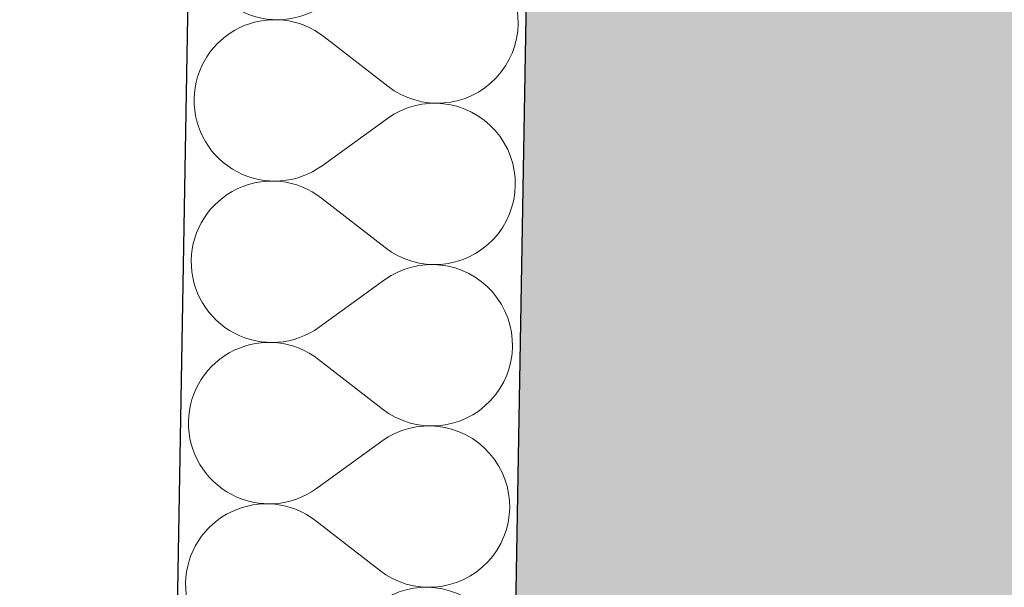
# Model space of a CAD drawing. Header units: millimetres. Extents: x -23738 to 4435, y -2716 to 20653.
# Tile 31 of 160: x -20642 to -20177, y 4624 to 4892. Entities that reach past the tile are written whole.
import ezdxf

# ---------------------------------------------------------------- set-up
doc = ezdxf.new("R2010")
doc.units = ezdxf.units.MM
doc.header["$MEASUREMENT"] = 0
doc.linetypes.add('Wipeout_Contour', pattern=[1000, 0, -1000])
for name, color, linetype in [('9._POHLED ZÁPADNÍ_2_Konstrukce - nosné', 7, 'Continuous'), ('9._POHLED ZÁPADNÍ_2_Nové_Konstrukce - nosné', 7, 'Continuous'), ('9._POHLED ZÁPADNÍ_2_Nové_Výplně – Řezové', 7, 'Continuous'), ('9._POHLED ZÁPADNÍ_2_Výplně – Řezové', 7, 'Continuous'), ('9._POHLED ZÁPADNÍ_2_VÝTAH VAR 1', 7, 'Continuous')]:
    doc.layers.add(name, color=color, linetype=linetype)

# ---------------------------------------------------------------- blocks, each defined once
blk = doc.blocks.new('*X4', base_point=(-24533.14, -6254.22))
at = {"layer": '9._POHLED ZÁPADNÍ_2_Nové_Výplně – Řezové', "color": 21, "linetype": 'Continuous', "lineweight": 20, "true_color": 0xffaaaa}
for p, q in [((-20526.26, 4891.5), (-20528.95, 4891.07)), ((-20523.55, 4891.74), (-20526.26, 4891.5)), ((-20520.83, 4891.79), (-20523.55, 4891.74)), ((-20518.12, 4891.65), (-20520.83, 4891.79)), ((-20515.42, 4891.31), (-20518.12, 4891.65)), ((-20406.59, 4889.8), (-20406.64, 4892.52)), ((-20539.18, 4887.46), (-20541.54, 4886.11)), ((-20536.73, 4888.63), (-20539.18, 4887.46)), ((-20534.19, 4889.63), (-20536.73, 4888.63)), ((-20531.6, 4890.44), (-20534.19, 4889.63)), ((-20528.95, 4891.07), (-20531.6, 4890.44)), ((-20512.75, 4890.77), (-20515.42, 4891.31)), ((-20510.13, 4890.05), (-20512.75, 4890.77)), ((-20507.56, 4889.15), (-20510.13, 4890.05)), ((-20505.07, 4888.06), (-20507.56, 4889.15)), ((-20502.66, 4886.8), (-20505.07, 4888.06)), ((-20500.34, 4885.37), (-20502.66, 4886.8)), ((-20407.07, 4884.38), (-20406.74, 4887.08)), ((-20406.74, 4887.08), (-20406.59, 4889.8)), ((-20545.95, 4882.93), (-20547.98, 4881.11)), ((-20543.81, 4884.6), (-20545.95, 4882.93)), ((-20541.54, 4886.11), (-20543.81, 4884.6)), ((-20498.14, 4883.78), (-20500.34, 4885.37)), ((-20468.07, 4860.39), (-20498.14, 4883.78)), ((-20407.6, 4881.72), (-20407.07, 4884.38)), ((-20549.87, 4879.16), (-20551.61, 4877.07)), ((-20547.98, 4881.11), (-20549.87, 4879.16)), ((-20409.23, 4876.53), (-20408.32, 4879.09)), ((-20408.32, 4879.09), (-20407.6, 4881.72)), ((-20553.2, 4874.86), (-20554.63, 4872.55)), ((-20551.61, 4877.07), (-20553.2, 4874.86)), ((-20411.57, 4871.62), (-20410.31, 4874.03)), ((-20410.31, 4874.03), (-20409.23, 4876.53)), ((-20555.89, 4870.14), (-20556.98, 4867.64)), ((-20554.63, 4872.55), (-20555.89, 4870.14)), ((-20414.59, 4867.1), (-20413, 4869.31)), ((-20413, 4869.31), (-20411.57, 4871.62)), ((-20557.88, 4865.08), (-20558.6, 4862.45)), ((-20556.98, 4867.64), (-20557.88, 4865.08)), ((-20418.23, 4863.05), (-20416.34, 4865.01)), ((-20416.34, 4865.01), (-20414.59, 4867.1)), ((-20559.13, 4859.78), (-20559.47, 4857.08)), ((-20558.6, 4862.45), (-20559.13, 4859.78)), ((-20468.07, 4860.39), (-20465.86, 4858.8)), ((-20424.66, 4858.05), (-20422.4, 4859.57)), ((-20422.4, 4859.57), (-20420.25, 4861.24)), ((-20420.25, 4861.24), (-20418.23, 4863.05)), ((-20559.47, 4857.08), (-20559.61, 4854.37)), ((-20559.61, 4854.37), (-20559.56, 4851.65)), ((-20465.86, 4858.8), (-20463.55, 4857.37)), ((-20463.55, 4857.37), (-20461.14, 4856.11)), ((-20461.14, 4856.11), (-20458.64, 4855.02)), ((-20458.64, 4855.02), (-20456.08, 4854.11)), ((-20434.61, 4853.73), (-20432.01, 4854.54)), ((-20432.01, 4854.54), (-20429.48, 4855.53)), ((-20429.48, 4855.53), (-20427.02, 4856.71)), ((-20427.02, 4856.71), (-20424.66, 4858.05)), ((-20559.56, 4851.65), (-20559.32, 4848.94)), ((-20458.73, 4850.2), (-20461.26, 4849.2)), ((-20456.13, 4851.01), (-20458.73, 4850.2)), ((-20453.48, 4851.64), (-20456.13, 4851.01)), ((-20456.08, 4854.11), (-20453.45, 4853.39)), ((-20450.8, 4852.08), (-20453.48, 4851.64)), ((-20453.45, 4853.39), (-20450.78, 4852.86)), ((-20448.09, 4852.32), (-20450.8, 4852.08)), ((-20450.78, 4852.86), (-20448.09, 4852.52)), ((-20448.09, 4852.52), (-20445.37, 4852.38)), ((-20445.37, 4852.38), (-20448.09, 4852.32)), ((-20445.37, 4852.38), (-20442.65, 4852.42)), ((-20442.65, 4852.23), (-20445.37, 4852.38)), ((-20442.65, 4852.42), (-20439.94, 4852.67)), ((-20439.95, 4851.9), (-20442.65, 4852.23)), ((-20437.28, 4851.37), (-20439.95, 4851.9)), ((-20439.94, 4852.67), (-20437.25, 4853.1)), ((-20434.66, 4850.65), (-20437.28, 4851.37)), ((-20437.25, 4853.1), (-20434.61, 4853.73)), ((-20432.09, 4849.75), (-20434.66, 4850.65)), ((-20429.6, 4848.66), (-20432.09, 4849.75)), ((-20559.32, 4848.94), (-20558.88, 4846.25)), ((-20558.88, 4846.25), (-20558.26, 4843.61)), ((-20468.33, 4845.16), (-20499.2, 4822.83)), ((-20466.07, 4846.67), (-20468.33, 4845.16)), ((-20463.71, 4848.02), (-20466.07, 4846.67)), ((-20461.26, 4849.2), (-20463.71, 4848.02)), ((-20427.19, 4847.41), (-20429.6, 4848.66)), ((-20424.87, 4845.98), (-20427.19, 4847.41)), ((-20422.66, 4844.39), (-20424.87, 4845.98)), ((-20558.26, 4843.61), (-20557.44, 4841.01)), ((-20557.44, 4841.01), (-20556.44, 4838.48)), ((-20420.57, 4842.65), (-20422.66, 4844.39)), ((-20418.61, 4840.76), (-20420.57, 4842.65)), ((-20416.79, 4838.74), (-20418.61, 4840.76)), ((-20556.44, 4838.48), (-20555.27, 4836.02)), ((-20555.27, 4836.02), (-20553.92, 4833.66)), ((-20415.12, 4836.59), (-20416.79, 4838.74)), ((-20413.61, 4834.33), (-20415.12, 4836.59)), ((-20553.92, 4833.66), (-20552.41, 4831.4)), ((-20552.41, 4831.4), (-20550.74, 4829.25)), ((-20412.26, 4831.96), (-20413.61, 4834.33)), ((-20411.09, 4829.51), (-20412.26, 4831.96)), ((-20550.74, 4829.25), (-20548.92, 4827.23)), ((-20548.92, 4827.23), (-20546.96, 4825.34)), ((-20410.09, 4826.98), (-20411.09, 4829.51)), ((-20409.28, 4824.38), (-20410.09, 4826.98)), ((-20546.96, 4825.34), (-20544.87, 4823.6)), ((-20544.87, 4823.6), (-20542.66, 4822.01)), ((-20542.66, 4822.01), (-20540.35, 4820.58)), ((-20501.46, 4821.32), (-20499.2, 4822.83)), ((-20408.65, 4821.74), (-20409.28, 4824.38)), ((-20408.21, 4819.05), (-20408.65, 4821.74)), ((-20540.35, 4820.58), (-20537.93, 4819.32)), ((-20537.93, 4819.32), (-20535.44, 4818.24)), ((-20535.44, 4818.24), (-20532.87, 4817.34)), ((-20532.87, 4817.34), (-20530.25, 4816.62)), ((-20511.4, 4816.98), (-20508.81, 4817.79)), ((-20508.81, 4817.79), (-20506.28, 4818.79)), ((-20506.28, 4818.79), (-20503.82, 4819.97)), ((-20503.82, 4819.97), (-20501.46, 4821.32)), ((-20407.97, 4816.34), (-20408.21, 4819.05)), ((-20538.05, 4812.45), (-20540.51, 4811.28)), ((-20535.52, 4813.45), (-20538.05, 4812.45)), ((-20532.93, 4814.26), (-20535.52, 4813.45)), ((-20530.28, 4814.89), (-20532.93, 4814.26)), ((-20527.59, 4815.32), (-20530.28, 4814.89)), ((-20530.25, 4816.62), (-20527.58, 4816.09)), ((-20524.88, 4815.57), (-20527.59, 4815.32)), ((-20527.58, 4816.09), (-20524.88, 4815.76)), ((-20524.88, 4815.76), (-20522.16, 4815.61)), ((-20522.16, 4815.61), (-20524.88, 4815.57)), ((-20522.16, 4815.61), (-20519.44, 4815.66)), ((-20519.45, 4815.47), (-20522.16, 4815.61)), ((-20516.75, 4815.13), (-20519.45, 4815.47)), ((-20519.44, 4815.66), (-20516.73, 4815.91)), ((-20514.08, 4814.6), (-20516.75, 4815.13)), ((-20516.73, 4815.91), (-20514.05, 4816.35)), ((-20511.46, 4813.88), (-20514.08, 4814.6)), ((-20514.05, 4816.35), (-20511.4, 4816.98)), ((-20508.89, 4812.97), (-20511.46, 4813.88)), ((-20506.4, 4811.88), (-20508.89, 4812.97)), ((-20408.06, 4810.9), (-20407.92, 4813.62)), ((-20407.92, 4813.62), (-20407.97, 4816.34)), ((-20545.13, 4808.42), (-20547.28, 4806.75)), ((-20542.87, 4809.93), (-20545.13, 4808.42)), ((-20540.51, 4811.28), (-20542.87, 4809.93)), ((-20503.99, 4810.62), (-20506.4, 4811.88)), ((-20501.67, 4809.19), (-20503.99, 4810.62)), ((-20499.47, 4807.6), (-20501.67, 4809.19)), ((-20408.93, 4805.54), (-20408.4, 4808.21)), ((-20408.4, 4808.21), (-20408.06, 4810.9)), ((-20549.31, 4804.94), (-20551.2, 4802.98)), ((-20547.28, 4806.75), (-20549.31, 4804.94)), ((-20469.39, 4784.21), (-20499.47, 4807.6)), ((-20409.65, 4802.91), (-20408.93, 4805.54)), ((-20554.53, 4798.68), (-20555.96, 4796.37)), ((-20552.94, 4800.89), (-20554.53, 4798.68)), ((-20551.2, 4802.98), (-20552.94, 4800.89)), ((-20411.64, 4797.85), (-20410.55, 4800.35)), ((-20410.55, 4800.35), (-20409.65, 4802.91)), ((-20557.22, 4793.96), (-20558.31, 4791.46)), ((-20555.96, 4796.37), (-20557.22, 4793.96)), ((-20414.33, 4793.13), (-20412.9, 4795.44)), ((-20412.9, 4795.44), (-20411.64, 4797.85)), ((-20558.31, 4791.46), (-20559.21, 4788.9)), ((-20417.66, 4788.83), (-20415.92, 4790.92)), ((-20415.92, 4790.92), (-20414.33, 4793.13)), ((-20559.93, 4786.27), (-20560.46, 4783.6)), ((-20559.21, 4788.9), (-20559.93, 4786.27)), ((-20423.73, 4783.39), (-20421.58, 4785.06)), ((-20421.58, 4785.06), (-20419.55, 4786.87)), ((-20419.55, 4786.87), (-20417.66, 4788.83)), ((-20560.8, 4780.91), (-20560.94, 4778.19)), ((-20560.46, 4783.6), (-20560.8, 4780.91)), ((-20469.39, 4784.21), (-20467.19, 4782.62)), ((-20467.19, 4782.62), (-20464.87, 4781.19)), ((-20464.87, 4781.19), (-20462.46, 4779.93)), ((-20462.46, 4779.93), (-20459.97, 4778.84)), ((-20430.81, 4779.36), (-20428.35, 4780.53)), ((-20428.35, 4780.53), (-20425.99, 4781.88)), ((-20425.99, 4781.88), (-20423.73, 4783.39)), ((-20560.94, 4778.19), (-20560.89, 4775.47)), ((-20560.89, 4775.47), (-20560.65, 4772.76)), ((-20459.97, 4778.84), (-20457.4, 4777.93)), ((-20454.81, 4775.46), (-20457.46, 4774.83)), ((-20457.4, 4777.93), (-20454.78, 4777.21)), ((-20452.13, 4775.9), (-20454.81, 4775.46)), ((-20454.78, 4777.21), (-20452.11, 4776.68)), ((-20449.42, 4776.15), (-20452.13, 4775.9)), ((-20452.11, 4776.68), (-20449.41, 4776.34)), ((-20446.7, 4776.2), (-20449.42, 4776.15)), ((-20449.41, 4776.34), (-20446.7, 4776.2)), ((-20446.7, 4776.2), (-20443.98, 4776.24)), ((-20443.98, 4776.05), (-20446.7, 4776.2)), ((-20443.98, 4776.24), (-20441.27, 4776.49)), ((-20441.28, 4775.72), (-20443.98, 4776.05)), ((-20438.61, 4775.19), (-20441.28, 4775.72)), ((-20441.27, 4776.49), (-20438.58, 4776.92)), ((-20435.99, 4774.47), (-20438.61, 4775.19)), ((-20438.58, 4776.92), (-20435.93, 4777.55)), ((-20435.93, 4777.55), (-20433.34, 4778.36)), ((-20433.34, 4778.36), (-20430.81, 4779.36)), ((-20560.65, 4772.76), (-20560.21, 4770.07)), ((-20465.04, 4771.84), (-20467.4, 4770.49)), ((-20462.58, 4773.02), (-20465.04, 4771.84)), ((-20460.05, 4774.02), (-20462.58, 4773.02)), ((-20457.46, 4774.83), (-20460.05, 4774.02)), ((-20433.42, 4773.57), (-20435.99, 4774.47)), ((-20430.93, 4772.49), (-20433.42, 4773.57)), ((-20428.51, 4771.23), (-20430.93, 4772.49)), ((-20426.2, 4769.8), (-20428.51, 4771.23)), ((-20560.21, 4770.07), (-20559.58, 4767.43)), ((-20559.58, 4767.43), (-20558.77, 4764.83)), ((-20469.66, 4768.98), (-20500.53, 4746.65)), ((-20467.4, 4770.49), (-20469.66, 4768.98)), ((-20423.99, 4768.21), (-20426.2, 4769.8)), ((-20421.9, 4766.47), (-20423.99, 4768.21)), ((-20419.94, 4764.58), (-20421.9, 4766.47)), ((-20558.77, 4764.83), (-20557.77, 4762.3)), ((-20557.77, 4762.3), (-20556.6, 4759.85)), ((-20418.12, 4762.56), (-20419.94, 4764.58)), ((-20416.45, 4760.41), (-20418.12, 4762.56)), ((-20556.6, 4759.85), (-20555.25, 4757.48)), ((-20555.25, 4757.48), (-20553.74, 4755.22)), ((-20414.94, 4758.15), (-20416.45, 4760.41)), ((-20413.59, 4755.79), (-20414.94, 4758.15)), ((-20553.74, 4755.22), (-20552.07, 4753.07)), ((-20552.07, 4753.07), (-20550.25, 4751.05)), ((-20412.42, 4753.33), (-20413.59, 4755.79)), ((-20411.42, 4750.8), (-20412.42, 4753.33)), ((-20550.25, 4751.05), (-20548.29, 4749.16)), ((-20548.29, 4749.16), (-20546.2, 4747.42)), ((-20546.2, 4747.42), (-20543.99, 4745.83)), ((-20410.6, 4748.2), (-20411.42, 4750.8)), ((-20409.98, 4745.56), (-20410.6, 4748.2)), ((-20543.99, 4745.83), (-20541.67, 4744.4)), ((-20541.67, 4744.4), (-20539.26, 4743.15)), ((-20539.26, 4743.15), (-20536.77, 4742.06)), ((-20510.13, 4741.61), (-20507.6, 4742.61)), ((-20507.6, 4742.61), (-20505.15, 4743.79)), ((-20505.15, 4743.79), (-20502.79, 4745.14)), ((-20502.79, 4745.14), (-20500.53, 4746.65)), ((-20409.54, 4742.87), (-20409.98, 4745.56)), ((-20409.3, 4740.16), (-20409.54, 4742.87)), ((-20534.25, 4738.08), (-20536.85, 4737.27)), ((-20536.77, 4742.06), (-20534.2, 4741.16)), ((-20531.61, 4738.71), (-20534.25, 4738.08)), ((-20534.2, 4741.16), (-20531.58, 4740.44)), ((-20528.92, 4739.14), (-20531.61, 4738.71)), ((-20531.58, 4740.44), (-20528.91, 4739.91)), ((-20526.21, 4739.39), (-20528.92, 4739.14)), ((-20528.91, 4739.91), (-20526.21, 4739.58)), ((-20526.21, 4739.58), (-20523.49, 4739.43)), ((-20523.49, 4739.43), (-20526.21, 4739.39)), ((-20523.49, 4739.43), (-20520.77, 4739.49)), ((-20520.77, 4739.29), (-20523.49, 4739.43)), ((-20520.77, 4739.49), (-20518.06, 4739.73)), ((-20518.08, 4738.95), (-20520.77, 4739.29)), ((-20515.41, 4738.42), (-20518.08, 4738.95)), ((-20518.06, 4739.73), (-20515.38, 4740.17)), ((-20512.78, 4737.7), (-20515.41, 4738.42)), ((-20515.38, 4740.17), (-20512.73, 4740.8)), ((-20512.73, 4740.8), (-20510.13, 4741.61)), ((-20409.25, 4737.44), (-20409.3, 4740.16)), ((-20544.2, 4733.76), (-20546.46, 4732.24)), ((-20541.84, 4735.1), (-20544.2, 4733.76)), ((-20539.38, 4736.28), (-20541.84, 4735.1)), ((-20536.85, 4737.27), (-20539.38, 4736.28)), ((-20510.22, 4736.79), (-20512.78, 4737.7)), ((-20507.72, 4735.7), (-20510.22, 4736.79)), ((-20505.31, 4734.44), (-20507.72, 4735.7)), ((-20503, 4733.01), (-20505.31, 4734.44)), ((-20409.73, 4732.03), (-20409.39, 4734.73)), ((-20409.39, 4734.73), (-20409.25, 4737.44)), ((-20550.63, 4728.76), (-20552.52, 4726.8)), ((-20548.61, 4730.57), (-20550.63, 4728.76)), ((-20546.46, 4732.24), (-20548.61, 4730.57)), ((-20500.79, 4731.42), (-20503, 4733.01)), ((-20470.72, 4708.03), (-20500.79, 4731.42)), ((-20410.98, 4726.73), (-20410.26, 4729.36)), ((-20410.26, 4729.36), (-20409.73, 4732.03)), ((-20554.27, 4724.71), (-20555.86, 4722.5)), ((-20552.52, 4726.8), (-20554.27, 4724.71)), ((-20412.97, 4721.67), (-20411.88, 4724.17)), ((-20411.88, 4724.17), (-20410.98, 4726.73)), ((-20557.29, 4720.19), (-20558.55, 4717.78)), ((-20555.86, 4722.5), (-20557.29, 4720.19)), ((-20414.23, 4719.26), (-20412.97, 4721.67)), ((-20559.63, 4715.28), (-20560.54, 4712.72)), ((-20558.55, 4717.78), (-20559.63, 4715.28)), ((-20418.99, 4712.65), (-20417.25, 4714.74)), ((-20417.25, 4714.74), (-20415.66, 4716.95)), ((-20415.66, 4716.95), (-20414.23, 4719.26)), ((-20561.26, 4710.09), (-20561.79, 4707.43)), ((-20560.54, 4712.72), (-20561.26, 4710.09)), ((-20422.91, 4708.88), (-20420.88, 4710.7)), ((-20420.88, 4710.7), (-20418.99, 4712.65)), ((-20561.79, 4707.43), (-20562.12, 4704.73)), ((-20470.72, 4708.03), (-20468.52, 4706.44)), ((-20468.52, 4706.44), (-20466.2, 4705.01)), ((-20429.68, 4704.35), (-20427.32, 4705.7)), ((-20427.32, 4705.7), (-20425.05, 4707.21)), ((-20425.05, 4707.21), (-20422.91, 4708.88)), ((-20562.12, 4704.73), (-20562.27, 4702.01)), ((-20562.27, 4702.01), (-20562.22, 4699.29)), ((-20466.2, 4705.01), (-20463.79, 4703.75)), ((-20463.79, 4703.75), (-20461.3, 4702.66)), ((-20461.3, 4702.66), (-20458.73, 4701.76)), ((-20458.73, 4701.76), (-20456.11, 4701.04)), ((-20456.11, 4701.04), (-20453.44, 4700.5)), ((-20439.91, 4700.74), (-20437.26, 4701.37)), ((-20437.26, 4701.37), (-20434.67, 4702.18)), ((-20434.67, 4702.18), (-20432.13, 4703.18)), ((-20432.13, 4703.18), (-20429.68, 4704.35)), ((-20562.22, 4699.29), (-20561.98, 4696.58)), ((-20561.98, 4696.58), (-20561.54, 4693.89)), ((-20463.91, 4696.84), (-20466.36, 4695.66)), ((-20461.38, 4697.84), (-20463.91, 4696.84)), ((-20458.79, 4698.65), (-20461.38, 4697.84)), ((-20456.14, 4699.28), (-20458.79, 4698.65)), ((-20453.45, 4699.72), (-20456.14, 4699.28)), ((-20450.74, 4699.97), (-20453.45, 4699.72)), ((-20453.44, 4700.5), (-20450.74, 4700.16)), ((-20450.74, 4700.16), (-20448.02, 4700.02)), ((-20448.02, 4700.02), (-20450.74, 4699.97)), ((-20448.02, 4700.02), (-20445.3, 4700.07)), ((-20445.31, 4699.88), (-20448.02, 4700.02)), ((-20442.61, 4699.54), (-20445.31, 4699.88)), ((-20445.3, 4700.07), (-20442.6, 4700.31)), ((-20439.94, 4699.01), (-20442.61, 4699.54)), ((-20442.6, 4700.31), (-20439.91, 4700.74)), ((-20437.32, 4698.29), (-20439.94, 4699.01)), ((-20434.75, 4697.39), (-20437.32, 4698.29)), ((-20432.25, 4696.31), (-20434.75, 4697.39)), ((-20429.84, 4695.05), (-20432.25, 4696.31)), ((-20561.54, 4693.89), (-20560.91, 4691.25)), ((-20470.99, 4692.8), (-20501.86, 4670.48)), ((-20468.73, 4694.31), (-20470.99, 4692.8)), ((-20466.36, 4695.66), (-20468.73, 4694.31)), ((-20427.53, 4693.62), (-20429.84, 4695.05)), ((-20425.32, 4692.03), (-20427.53, 4693.62)), ((-20423.23, 4690.29), (-20425.32, 4692.03)), ((-20560.91, 4691.25), (-20560.1, 4688.65)), ((-20560.1, 4688.65), (-20559.1, 4686.12)), ((-20421.27, 4688.4), (-20423.23, 4690.29)), ((-20419.45, 4686.38), (-20421.27, 4688.4)), ((-20559.1, 4686.12), (-20557.92, 4683.67)), ((-20557.92, 4683.67), (-20556.58, 4681.3)), ((-20417.78, 4684.23), (-20419.45, 4686.38)), ((-20416.27, 4681.97), (-20417.78, 4684.23)), ((-20556.58, 4681.3), (-20555.06, 4679.04)), ((-20555.06, 4679.04), (-20553.39, 4676.9)), ((-20414.92, 4679.61), (-20416.27, 4681.97)), ((-20413.74, 4677.15), (-20414.92, 4679.61)), ((-20553.39, 4676.9), (-20551.57, 4674.87)), ((-20551.57, 4674.87), (-20549.61, 4672.99)), ((-20549.61, 4672.99), (-20547.53, 4671.24)), ((-20412.75, 4674.62), (-20413.74, 4677.15)), ((-20411.93, 4672.03), (-20412.75, 4674.62)), ((-20547.53, 4671.24), (-20545.32, 4669.65)), ((-20545.32, 4669.65), (-20543, 4668.23)), ((-20543, 4668.23), (-20540.59, 4666.97)), ((-20506.48, 4667.61), (-20504.12, 4668.96)), ((-20504.12, 4668.96), (-20501.86, 4670.48)), ((-20411.31, 4669.38), (-20411.93, 4672.03)), ((-20410.87, 4666.69), (-20411.31, 4669.38)), ((-20540.59, 4666.97), (-20538.09, 4665.88)), ((-20538.09, 4665.88), (-20535.53, 4664.98)), ((-20535.53, 4664.98), (-20532.9, 4664.26)), ((-20532.9, 4664.26), (-20530.24, 4663.73)), ((-20530.24, 4663.73), (-20527.54, 4663.4)), ((-20519.39, 4663.55), (-20516.7, 4663.99)), ((-20516.7, 4663.99), (-20514.06, 4664.62)), ((-20514.06, 4664.62), (-20511.46, 4665.44)), ((-20511.46, 4665.44), (-20508.93, 4666.43)), ((-20508.93, 4666.43), (-20506.48, 4667.61)), ((-20410.62, 4663.98), (-20410.87, 4666.69)), ((-20410.58, 4661.26), (-20410.62, 4663.98)), ((-20543.16, 4658.92), (-20545.53, 4657.58)), ((-20540.71, 4660.1), (-20543.16, 4658.92)), ((-20538.18, 4661.09), (-20540.71, 4660.1)), ((-20535.58, 4661.91), (-20538.18, 4661.09)), ((-20532.93, 4662.53), (-20535.58, 4661.91)), ((-20530.25, 4662.97), (-20532.93, 4662.53)), ((-20527.54, 4663.21), (-20530.25, 4662.97)), ((-20527.54, 4663.4), (-20524.82, 4663.26)), ((-20524.82, 4663.26), (-20527.54, 4663.21)), ((-20524.82, 4663.26), (-20522.1, 4663.31)), ((-20522.1, 4663.11), (-20524.82, 4663.26)), ((-20522.1, 4663.31), (-20519.39, 4663.55)), ((-20519.4, 4662.77), (-20522.1, 4663.11)), ((-20516.74, 4662.24), (-20519.4, 4662.77)), ((-20514.11, 4661.52), (-20516.74, 4662.24)), ((-20511.55, 4660.61), (-20514.11, 4661.52)), ((-20509.05, 4659.52), (-20511.55, 4660.61)), ((-20506.64, 4658.26), (-20509.05, 4659.52)), ((-20410.72, 4658.55), (-20410.58, 4661.26)), ((-20549.94, 4654.4), (-20551.96, 4652.58)), ((-20547.79, 4656.07), (-20549.94, 4654.4)), ((-20545.53, 4657.58), (-20547.79, 4656.07)), ((-20504.33, 4656.83), (-20506.64, 4658.26)), ((-20502.12, 4655.24), (-20504.33, 4656.83)), ((-20472.05, 4631.85), (-20502.12, 4655.24)), ((-20411.59, 4653.18), (-20411.06, 4655.85)), ((-20411.06, 4655.85), (-20410.72, 4658.55)), ((-20553.85, 4650.62), (-20555.6, 4648.53)), ((-20551.96, 4652.58), (-20553.85, 4650.62)), ((-20413.21, 4647.99), (-20412.31, 4650.56)), ((-20412.31, 4650.56), (-20411.59, 4653.18)), ((-20557.19, 4646.33), (-20558.62, 4644.01)), ((-20555.6, 4648.53), (-20557.19, 4646.33)), ((-20415.56, 4643.08), (-20414.3, 4645.49)), ((-20414.3, 4645.49), (-20413.21, 4647.99)), ((-20559.88, 4641.6), (-20560.96, 4639.1)), ((-20558.62, 4644.01), (-20559.88, 4641.6)), ((-20418.58, 4638.56), (-20416.99, 4640.77)), ((-20416.99, 4640.77), (-20415.56, 4643.08)), ((-20561.87, 4636.54), (-20562.58, 4633.92)), ((-20560.96, 4639.1), (-20561.87, 4636.54)), ((-20422.21, 4634.52), (-20420.32, 4636.47)), ((-20420.32, 4636.47), (-20418.58, 4638.56)), ((-20563.11, 4631.25), (-20563.45, 4628.55)), ((-20562.58, 4633.92), (-20563.11, 4631.25)), ((-20472.05, 4631.85), (-20469.84, 4630.26)), ((-20428.64, 4629.52), (-20426.38, 4631.03)), ((-20426.38, 4631.03), (-20424.23, 4632.7)), ((-20424.23, 4632.7), (-20422.21, 4634.52)), ((-20563.45, 4628.55), (-20563.6, 4625.83)), ((-20469.84, 4630.26), (-20467.53, 4628.83)), ((-20467.53, 4628.83), (-20465.12, 4627.57)), ((-20465.12, 4627.57), (-20462.63, 4626.48)), ((-20462.63, 4626.48), (-20460.06, 4625.58)), ((-20435.99, 4626), (-20433.46, 4627)), ((-20433.46, 4627), (-20431.01, 4628.17)), ((-20431.01, 4628.17), (-20428.64, 4629.52)), ((-20563.6, 4625.83), (-20563.55, 4623.11)), ((-20460.06, 4625.58), (-20457.44, 4624.86)), ((-20457.44, 4624.86), (-20454.77, 4624.32)), ((-20454.77, 4624.32), (-20452.07, 4623.99)), ((-20452.07, 4623.99), (-20449.35, 4623.84)), ((-20449.35, 4623.84), (-20446.63, 4623.89)), ((-20446.63, 4623.89), (-20443.92, 4624.13)), ((-20443.92, 4624.13), (-20441.24, 4624.56)), ((-20441.24, 4624.56), (-20438.59, 4625.19)), ((-20438.59, 4625.19), (-20435.99, 4626))]:
    blk.add_line(p, q, dxfattribs=at)
blk = doc.blocks.new('*X18', base_point=(-24533.14, -6254.22))
at = {"layer": '9._POHLED ZÁPADNÍ_2_Nové_Výplně – Řezové', "color": 21, "linetype": 'Continuous', "lineweight": 20, "true_color": 0xffaaaa}
for p, q in [((-20468.07, 4860.39), (-20498.14, 4883.78)), ((-20468.33, 4845.16), (-20499.2, 4822.83)), ((-20469.39, 4784.21), (-20499.47, 4807.6)), ((-20469.66, 4768.98), (-20500.53, 4746.65)), ((-20470.72, 4708.03), (-20500.79, 4731.42)), ((-20470.99, 4692.8), (-20501.86, 4670.48)), ((-20472.05, 4631.85), (-20502.12, 4655.24))]:
    blk.add_line(p, q, dxfattribs=at)
for centre, start, end in [((-20520.19, 4929.88), 179.0012, 305.8711), ((-20444.68, 4890.46), 232.1313, 125.8711), ((-20521.52, 4853.7), 52.1313, 179.0012), ((-20521.52, 4853.7), 179.0012, 305.8711), ((-20446.01, 4814.29), 232.1313, 125.8711), ((-20522.85, 4777.52), 52.1313, 179.0012), ((-20522.85, 4777.52), 179.0012, 305.8711), ((-20447.34, 4738.11), 232.1313, 125.8711), ((-20524.18, 4701.35), 52.1313, 179.0012), ((-20524.18, 4701.35), 179.0012, 305.8711), ((-20448.66, 4661.93), 232.1313, 125.8711), ((-20525.51, 4625.17), 52.1313, 179.0012), ((-20525.51, 4625.17), 179.0012, 305.8711), ((-20449.99, 4585.75), 232.1313, 125.8711)]:
    blk.add_arc(centre, 38.1, start, end, dxfattribs=at)

msp = doc.modelspace()

# ---------------------------------------------------------------- wipeouts: each hides what was drawn before it
at = {"color": 254, "linetype": 'Wipeout_Contour', "lineweight": 0, "ltscale": 108323.765576}
msp.add_wipeout([(-20470.48, 10185.48), (-20571.1, 4413.92), (-20421.12, 4411.3), (-20411.13, 4411.13), (-20313.53, 10008.83)], dxfattribs=at).dxf.layer = '9._POHLED ZÁPADNÍ_2_Nové_Výplně – Řezové'

# ---------------------------------------------------------------- next in the draw order: hatches: boundary and pattern name
at = {"layer": '9._POHLED ZÁPADNÍ_2_Výplně – Řezové', "linetype": 'Continuous', "lineweight": 13}
msp.add_hatch(color=254, dxfattribs=at).paths.add_polyline_path([(-20313.37, 10013.89), (-20411.95, 4415.68), (-20112, 4410.4), (-20020.94, 9581.29)])

# ---------------------------------------------------------------- next in the draw order: linework, layer by layer
at = {"layer": '9._POHLED ZÁPADNÍ_2_Konstrukce - nosné', "color": 7, "linetype": 'Continuous', "lineweight": 50, "flags": 128}
msp.add_lwpolyline([(-20313.37, 10013.89), (-20411.95, 4415.68)], dxfattribs=at)
at = {"layer": '9._POHLED ZÁPADNÍ_2_Nové_Konstrukce - nosné', "color": 1, "linetype": 'Continuous', "lineweight": 25, "flags": 128}
for points in [[(-20470.48, 10185.48), (-20571.1, 4413.92)], [(-20411.13, 4411.13), (-20313.53, 10008.83)]]:
    msp.add_lwpolyline(points, dxfattribs=at)

# ---------------------------------------------------------------- next in the draw order: block references
at = {"layer": '9._POHLED ZÁPADNÍ_2_VÝTAH VAR 1', "color": 9, "linetype": 'Continuous', "lineweight": 13}
msp.add_blockref('*X4', (-24533.14, -6254.22), dxfattribs=at)

# ---------------------------------------------------------------- next in the draw order: wipeouts: each hides what was drawn before it
at = {"color": 254, "linetype": 'Wipeout_Contour', "lineweight": 0, "ltscale": 274303.920399}
msp.add_wipeout([(-20641.96, 349.65), (-20481.93, 349.73), (-20428.28, 3427.35), (-20533.92, 3427.35), (-20533.92, 3677.35), (-20423.92, 3677.35), (-20313.53, 10008.83), (-20473.28, 10024.95), (-20580.69, 3864), (-20570.98, 4415.68), (-20411.95, 4415.68), (-20421.63, 3865.76), (-20580.69, 3864)], dxfattribs=at).dxf.layer = '9._POHLED ZÁPADNÍ_2_Nové_Výplně – Řezové'

# ---------------------------------------------------------------- next in the draw order: linework, layer by layer
at = {"layer": '9._POHLED ZÁPADNÍ_2_Nové_Konstrukce - nosné', "color": 1, "linetype": 'Continuous', "lineweight": 25, "flags": 128}
for points in [[(-20470.48, 10185.48), (-20641.96, 349.65)], [(-20423.92, 3677.35), (-20313.53, 10008.83)]]:
    msp.add_lwpolyline(points, dxfattribs=at)

# ---------------------------------------------------------------- next in the draw order: block references
at = {"layer": '9._POHLED ZÁPADNÍ_2_VÝTAH VAR 1', "color": 9, "linetype": 'Continuous', "lineweight": 13}
msp.add_blockref('*X18', (-24533.14, -6254.22), dxfattribs=at)

doc.saveas('drawing.dxf')
